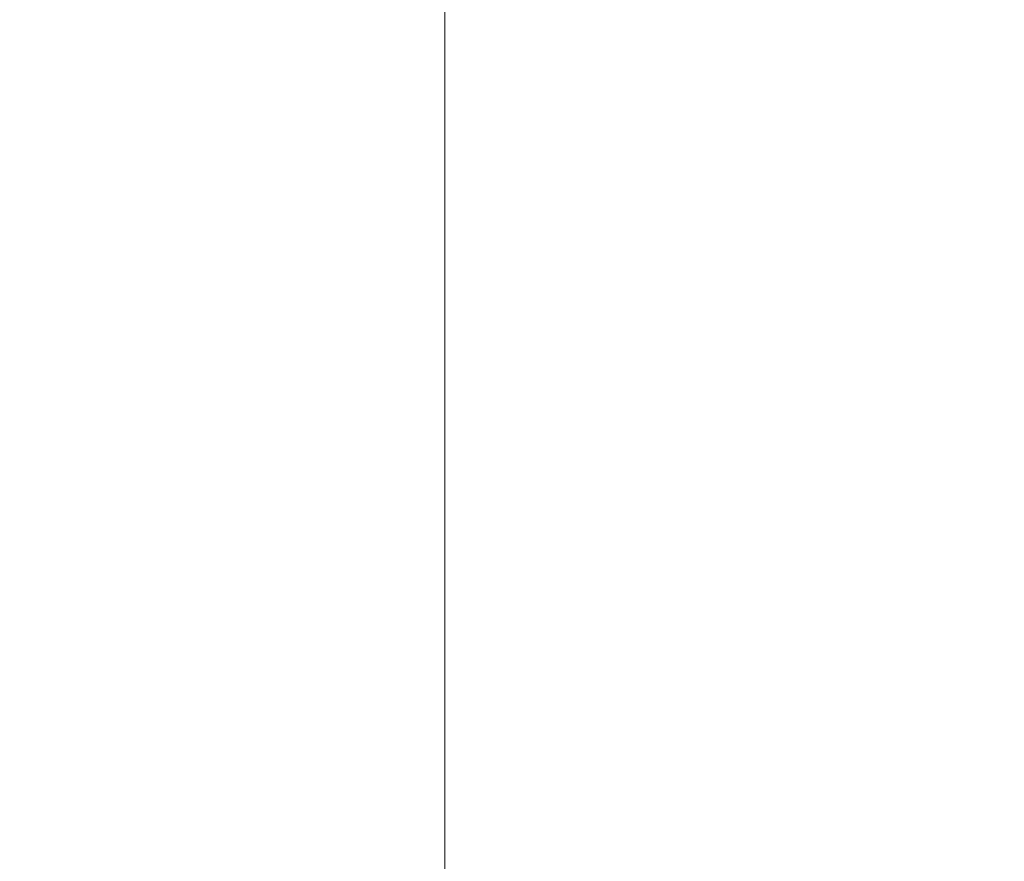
# Model space of a CAD drawing. Header units: millimetres. Extents: x 4 to 1188, y 1 to 840.
# Tile 109 of 203: x 533 to 549, y 371 to 384. Entities that reach past the tile are written whole.
import ezdxf

# ---------------------------------------------------------------- set-up
doc = ezdxf.new("R2010")
doc.units = ezdxf.units.MM
doc.layers.add('1', color=7, linetype='Continuous')
doc.styles.add('Arial Unicode MS', font='Arial Unicode MS')
doc.dimstyles.get("Standard").update_dxf_attribs({"dimtxt": 0.18, "dimasz": 0.18, "dimexe": 0.18, "dimexo": 0.0625, "dimgap": 0.09, "dimtad": 0, "dimtih": 1, "dimtoh": 1, "dimdec": 4, "dimzin": 0, "dimdsep": 46, "dimtxsty": 'Standard', "dimcen": 0.09, "dimadec": 0, "dimazin": 0, "dimtfac": 1, "dimtdec": 4, "dimtofl": 0, "dimtmove": 0, "dimatfit": 3, "dimfxl": 0, "dimtolj": 1, "dimtzin": 0, "dimarcsym": 0})

# ---------------------------------------------------------------- blocks, each defined once
blk = doc.blocks.new('_U0')
at = {"layer": '1', "color": 18, "lineweight": 35}
for p, q in [((547.706, 423.503), (522.858, 423.503)), ((524.858, 282.024), (524.858, 423.503)), ((539.569, 282.024), (522.858, 282.024))]:
    blk.add_line(p, q, dxfattribs=at)
at = {"layer": '1', "color": 18, "lineweight": 70}
for points in [[(524.858, 423.503), (525.634, 420.003), (524.082, 420.003)], [(524.858, 282.024), (524.082, 285.524), (525.634, 285.524)]]:
    blk.add_solid(points, dxfattribs=at)
at = {"layer": '1', "color": 18, "linetype": 'Continuous', "lineweight": 13, "insert": (524.103, 347.411), "char_height": 5, "attachment_point": 7, "rotation": 90, "line_spacing_factor": 1.047437, "style": 'Arial Unicode MS'}
blk.add_mtext('\\fArial Unicode MS|b0|i0;\\W1.0000;990', dxfattribs=at)

msp = doc.modelspace()

# ---------------------------------------------------------------- linework, layer by layer
at = {"layer": '1', "color": 154, "linetype": 'Continuous', "lineweight": 13}
msp.add_line((539.8542, 392.9322), (539.8542, 283.0739), dxfattribs=at)

# ---------------------------------------------------------------- dimensions: what is measured, and where the dimension line sits
at = {"layer": '1', "color": 18, "linetype": 'Continuous', "lineweight": 13}
dim = msp.add_linear_dim(base=(524.8581, 423.5025), p1=(540.5685, 282.0239), p2=(548.7058, 423.5025), angle=90, dimstyle='Standard', override={"dimtxt": 5, "dimasz": 3.5, "dimexe": 2, "dimexo": 1, "dimgap": 2.5, "dimtad": 1, "dimtih": 0, "dimtoh": 0, "dimdec": 0, "dimlfac": 7, "dimzin": 8, "dimdsep": 44, "dimlunit": 2, "dimtxsty": 'Arial Unicode MS', "dimsah": 1, "dimse1": 0, "dimse2": 0, "dimsd1": 0, "dimsd2": 0, "dimclrd": 18, "dimclre": 18, "dimclrt": 18, "dimtol": 0, "dimtm": -0.1, "dimtfac": 0.4, "dimtdec": 2, "dimtofl": 1, "dimtmove": 0, "dimtzin": 8, "dimlwd": 35, "dimlwe": 35}, dxfattribs=at)
dim.commit()
dim.dimension.update_dxf_attribs({"geometry": '_U0', "text_midpoint": (524.8581, 352.7632), "dimtype": 160})

doc.saveas('drawing.dxf')
